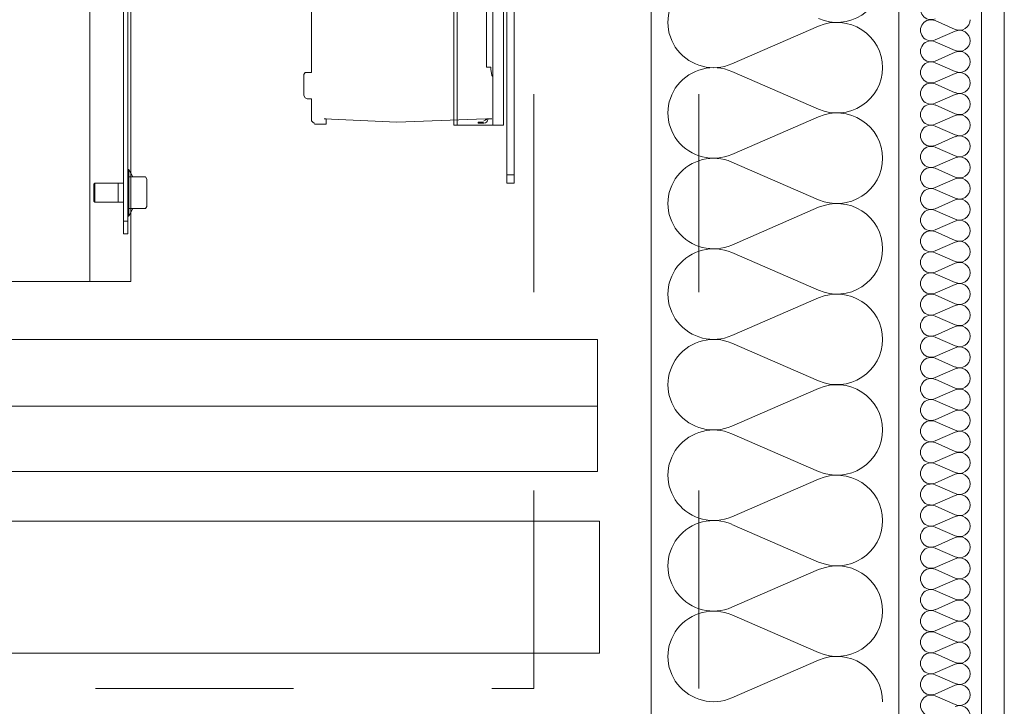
# Model space of a CAD drawing. Header units: millimetres. Extents: x 178516 to 426772, y -178579 to -115871.
# Tile 94 of 256: x 265088 to 265684, y -126210 to -125794. Entities that reach past the tile are written whole.
import ezdxf

# ---------------------------------------------------------------- set-up
doc = ezdxf.new("R2010")
doc.units = ezdxf.units.MM
doc.header["$MEASUREMENT"] = 0
doc.linetypes.add('Przerywana', pattern=[240, 120, -120])
doc.layers.get('0').update_dxf_attribs({"color": 252, "lineweight": 5})
for name, color, linetype, lineweight in [('Nowe_320-W Umeblowanie_Nr_pióra__103', 252, 'Continuous', 5), ('Nowe_320-W Umeblowanie_Nr_pióra__181', 252, 'Continuous', 5), ('Nowe_820-G Rysunki Obrazki_Nr_pióra__1', 252, 'Continuous', 5), ('Nowe_820-G Rysunki Obrazki_Nr_pióra__161', 252, 'Continuous', 5), ('Nowe_820-G Rysunki Obrazki_Nr_pióra__27', 252, 'Continuous', 5), ('Nowe_Nowe_220(1)-A Ściany zewnętrzne_Nr_pióra__103', 252, 'Continuous', 5), ('Nowe_Nowe_220(1)-A Ściany zewnętrzne_Nr_pióra__57', 252, 'Continuous', 5)]:
    doc.layers.add(name, color=color, linetype=linetype, lineweight=lineweight)

# ---------------------------------------------------------------- blocks, each defined once
blk = doc.blocks.new('podkład 20251118')
at = {"layer": 'Nowe_320-W Umeblowanie_Nr_pióra__103', "color": 252, "linetype": 'Continuous', "lineweight": 5}
for p, q in [((265571.76, -125798.42), (265519.24, -125821.24)), ((265519.24, -125825.85), (265571.76, -125848.67)), ((265571.76, -125853.28), (265519.24, -125876.09)), ((265519.24, -125880.7), (265571.76, -125903.52)), ((265571.76, -125908.13), (265519.24, -125930.95)), ((265519.24, -125935.56), (265571.76, -125958.37)), ((265571.76, -125962.98), (265519.24, -125985.8)), ((265519.24, -125990.41), (265571.76, -126013.23)), ((265571.76, -126017.83), (265519.24, -126040.65)), ((265519.24, -126045.26), (265571.76, -126068.08)), ((265571.76, -126072.68), (265519.24, -126095.5)), ((265519.24, -126100.11), (265571.76, -126122.93)), ((265571.76, -126127.54), (265519.24, -126150.36)), ((265519.24, -126154.96), (265571.76, -126177.78)), ((265571.76, -126182.39), (265519.24, -126205.21))]:
    blk.add_line(p, q, dxfattribs=at)
at = {"layer": 'Nowe_320-W Umeblowanie_Nr_pióra__103', "color": 252, "linetype": 'Continuous', "lineweight": 5, "extrusion": (0, 0, -1)}
for centre, major_axis, start_param, end_param in [((265508.15, -125796.12), (-27.65, 0), 4.299595, 8.266775), ((265582.86, -125768.7), (-27.65, 0), 3.141593, 5.125182), ((265582.86, -125823.55), (-27.65, 0), 1.158003, 3.141593), ((265508.15, -125850.97), (-27.65, 0), 4.299595, 8.266775), ((265582.86, -125823.55), (-27.65, 0), 3.141593, 5.125182), ((265582.86, -125878.4), (-27.65, 0), 1.158003, 3.141593), ((265508.15, -125905.82), (27.65, 0), 1.158002, 5.125182), ((265582.86, -125878.4), (-27.65, 0), 3.141593, 5.125182), ((265582.86, -125933.25), (-27.65, 0), 1.158003, 3.141593), ((265508.15, -125960.68), (-27.65, 0), 4.299595, 8.266775), ((265582.86, -125933.25), (-27.65, 0), 3.141593, 5.125182), ((265582.86, -125988.1), (-27.65, 0), 1.158003, 3.141593), ((265508.15, -126015.53), (-27.65, 0), 4.299595, 8.266775), ((265582.86, -125988.1), (-27.65, 0), 3.141593, 5.125182), ((265582.86, -126042.95), (-27.65, 0), 1.158003, 3.141593), ((265508.15, -126070.38), (-27.65, 0), 4.299595, 8.266775), ((265582.86, -126042.96), (-27.65, 0), 3.141593, 5.125182), ((265582.86, -126097.81), (-27.65, 0), 1.158003, 3.141593), ((265508.15, -126125.23), (27.65, 0), 1.158002, 5.125182), ((265582.86, -126097.81), (-27.65, 0), 3.141593, 5.125182), ((265582.86, -126152.66), (-27.65, 0), 1.158003, 3.141593), ((265508.15, -126180.09), (-27.65, 0), 4.299595, 8.266775), ((265582.86, -126152.66), (-27.65, 0), 3.141593, 5.125182), ((265582.86, -126207.51), (-27.65, 0), 1.158003, 3.141593)]:
    blk.add_ellipse(centre, major_axis=major_axis, ratio=0.991967, start_param=start_param, end_param=end_param, dxfattribs=at)
at = {"layer": 'Nowe_320-W Umeblowanie_Nr_pióra__181', "color": 252, "linetype": 'Continuous', "lineweight": 5}
for p, q in [((265642.44, -125795.03), (265654.56, -125800.35)), ((265642.44, -125795.03), (265654.56, -125800.35)), ((265642.44, -125795.03), (265654.56, -125800.35)), ((265654.56, -125801.42), (265642.44, -125806.74)), ((265654.56, -125801.42), (265642.44, -125806.74)), ((265654.56, -125801.42), (265642.44, -125806.74)), ((265642.44, -125807.81), (265654.56, -125813.13)), ((265642.44, -125807.81), (265654.56, -125813.13)), ((265642.44, -125807.81), (265654.56, -125813.13)), ((265654.56, -125814.2), (265642.44, -125819.52)), ((265654.56, -125814.2), (265642.44, -125819.52)), ((265654.56, -125814.2), (265642.44, -125819.52)), ((265642.44, -125820.59), (265654.56, -125825.91)), ((265642.44, -125820.59), (265654.56, -125825.91)), ((265642.44, -125820.59), (265654.56, -125825.91)), ((265654.56, -125826.98), (265642.44, -125832.3)), ((265654.56, -125826.98), (265642.44, -125832.3)), ((265654.56, -125826.98), (265642.44, -125832.3)), ((265642.44, -125833.37), (265654.56, -125838.69)), ((265642.44, -125833.37), (265654.56, -125838.69)), ((265642.44, -125833.37), (265654.56, -125838.69)), ((265654.56, -125839.76), (265642.44, -125845.08)), ((265654.56, -125839.76), (265642.44, -125845.08)), ((265654.56, -125839.76), (265642.44, -125845.08)), ((265642.44, -125846.15), (265654.56, -125851.47)), ((265642.44, -125846.15), (265654.56, -125851.47)), ((265642.44, -125846.15), (265654.56, -125851.47)), ((265654.56, -125852.54), (265642.44, -125857.86)), ((265654.56, -125852.54), (265642.44, -125857.86)), ((265654.56, -125852.54), (265642.44, -125857.86)), ((265642.44, -125858.93), (265654.56, -125864.25)), ((265642.44, -125858.93), (265654.56, -125864.25)), ((265642.44, -125858.93), (265654.56, -125864.25)), ((265654.56, -125865.32), (265642.44, -125870.64)), ((265654.56, -125865.32), (265642.44, -125870.64)), ((265654.56, -125865.32), (265642.44, -125870.64)), ((265642.44, -125871.71), (265654.56, -125877.03)), ((265642.44, -125871.71), (265654.56, -125877.03)), ((265642.44, -125871.71), (265654.56, -125877.03)), ((265654.56, -125878.1), (265642.44, -125883.42)), ((265654.56, -125878.1), (265642.44, -125883.42)), ((265654.56, -125878.1), (265642.44, -125883.42)), ((265642.44, -125884.49), (265654.56, -125889.81)), ((265642.44, -125884.49), (265654.56, -125889.81)), ((265642.44, -125884.49), (265654.56, -125889.81)), ((265654.56, -125890.88), (265642.44, -125896.2)), ((265654.56, -125890.88), (265642.44, -125896.2)), ((265654.56, -125890.88), (265642.44, -125896.2)), ((265642.44, -125897.27), (265654.56, -125902.59)), ((265642.44, -125897.27), (265654.56, -125902.59)), ((265642.44, -125897.27), (265654.56, -125902.59)), ((265654.56, -125903.66), (265642.44, -125908.98)), ((265654.56, -125903.66), (265642.44, -125908.98)), ((265654.56, -125903.66), (265642.44, -125908.98)), ((265642.44, -125910.05), (265654.56, -125915.37)), ((265642.44, -125910.05), (265654.56, -125915.37)), ((265642.44, -125910.05), (265654.56, -125915.37)), ((265654.56, -125916.44), (265642.44, -125921.76)), ((265654.56, -125916.44), (265642.44, -125921.76)), ((265654.56, -125916.44), (265642.44, -125921.76)), ((265642.44, -125922.83), (265654.56, -125928.15)), ((265642.44, -125922.83), (265654.56, -125928.15)), ((265642.44, -125922.83), (265654.56, -125928.15)), ((265654.56, -125929.22), (265642.44, -125934.54)), ((265654.56, -125929.22), (265642.44, -125934.54)), ((265654.56, -125929.22), (265642.44, -125934.54)), ((265642.44, -125935.61), (265654.56, -125940.93)), ((265642.44, -125935.61), (265654.56, -125940.93)), ((265642.44, -125935.61), (265654.56, -125940.93)), ((265654.56, -125942), (265642.44, -125947.32)), ((265654.56, -125942), (265642.44, -125947.32)), ((265654.56, -125942), (265642.44, -125947.32)), ((265642.44, -125948.39), (265654.56, -125953.71)), ((265642.44, -125948.39), (265654.56, -125953.71)), ((265642.44, -125948.39), (265654.56, -125953.71)), ((265654.56, -125954.78), (265642.44, -125960.1)), ((265654.56, -125954.78), (265642.44, -125960.1)), ((265654.56, -125954.78), (265642.44, -125960.1)), ((265642.44, -125961.17), (265654.56, -125966.49)), ((265642.44, -125961.17), (265654.56, -125966.49)), ((265642.44, -125961.17), (265654.56, -125966.49)), ((265654.56, -125967.56), (265642.44, -125972.88)), ((265654.56, -125967.56), (265642.44, -125972.88)), ((265654.56, -125967.56), (265642.44, -125972.88)), ((265642.44, -125973.95), (265654.56, -125979.27)), ((265642.44, -125973.95), (265654.56, -125979.27)), ((265642.44, -125973.95), (265654.56, -125979.27)), ((265654.56, -125980.34), (265642.44, -125985.66)), ((265654.56, -125980.34), (265642.44, -125985.66)), ((265654.56, -125980.34), (265642.44, -125985.66)), ((265642.44, -125986.73), (265654.56, -125992.05)), ((265642.44, -125986.73), (265654.56, -125992.05)), ((265642.44, -125986.73), (265654.56, -125992.05)), ((265654.56, -125993.12), (265642.44, -125998.44)), ((265654.56, -125993.12), (265642.44, -125998.44)), ((265654.56, -125993.12), (265642.44, -125998.44)), ((265642.44, -125999.51), (265654.56, -126004.83)), ((265642.44, -125999.51), (265654.56, -126004.83)), ((265642.44, -125999.51), (265654.56, -126004.83)), ((265654.56, -126005.9), (265642.44, -126011.22)), ((265654.56, -126005.9), (265642.44, -126011.22)), ((265654.56, -126005.9), (265642.44, -126011.22)), ((265642.44, -126012.29), (265654.56, -126017.61)), ((265642.44, -126012.29), (265654.56, -126017.61)), ((265642.44, -126012.29), (265654.56, -126017.61)), ((265654.56, -126018.68), (265642.44, -126024)), ((265654.56, -126018.68), (265642.44, -126024)), ((265654.56, -126018.68), (265642.44, -126024)), ((265642.44, -126025.07), (265654.56, -126030.39)), ((265642.44, -126025.07), (265654.56, -126030.39)), ((265642.44, -126025.07), (265654.56, -126030.39)), ((265654.56, -126031.46), (265642.44, -126036.78)), ((265654.56, -126031.46), (265642.44, -126036.78)), ((265654.56, -126031.46), (265642.44, -126036.78)), ((265642.44, -126037.85), (265654.56, -126043.17)), ((265642.44, -126037.85), (265654.56, -126043.17)), ((265642.44, -126037.85), (265654.56, -126043.17)), ((265654.56, -126044.24), (265642.44, -126049.56)), ((265654.56, -126044.24), (265642.44, -126049.56)), ((265654.56, -126044.24), (265642.44, -126049.56)), ((265642.44, -126050.63), (265654.56, -126055.95)), ((265642.44, -126050.63), (265654.56, -126055.95)), ((265642.44, -126050.63), (265654.56, -126055.95)), ((265654.56, -126057.02), (265642.44, -126062.33)), ((265654.56, -126057.02), (265642.44, -126062.33)), ((265654.56, -126057.02), (265642.44, -126062.33)), ((265642.44, -126063.41), (265654.56, -126068.72)), ((265642.44, -126063.41), (265654.56, -126068.72)), ((265642.44, -126063.41), (265654.56, -126068.72)), ((265654.56, -126069.8), (265642.44, -126075.11)), ((265654.56, -126069.8), (265642.44, -126075.11)), ((265654.56, -126069.8), (265642.44, -126075.11)), ((265642.44, -126076.19), (265654.56, -126081.5)), ((265642.44, -126076.19), (265654.56, -126081.5)), ((265642.44, -126076.19), (265654.56, -126081.5)), ((265654.56, -126082.58), (265642.44, -126087.89)), ((265654.56, -126082.58), (265642.44, -126087.89)), ((265654.56, -126082.58), (265642.44, -126087.89)), ((265642.44, -126088.97), (265654.56, -126094.28)), ((265642.44, -126088.97), (265654.56, -126094.28)), ((265642.44, -126088.97), (265654.56, -126094.28)), ((265654.56, -126095.36), (265642.44, -126100.67)), ((265654.56, -126095.36), (265642.44, -126100.67)), ((265654.56, -126095.36), (265642.44, -126100.67)), ((265642.44, -126101.75), (265654.56, -126107.06)), ((265642.44, -126101.75), (265654.56, -126107.06)), ((265642.44, -126101.75), (265654.56, -126107.06)), ((265654.56, -126108.14), (265642.44, -126113.45)), ((265654.56, -126108.14), (265642.44, -126113.45)), ((265654.56, -126108.14), (265642.44, -126113.45)), ((265642.44, -126114.53), (265654.56, -126119.84)), ((265642.44, -126114.53), (265654.56, -126119.84)), ((265642.44, -126114.53), (265654.56, -126119.84)), ((265654.56, -126120.92), (265642.44, -126126.23)), ((265654.56, -126120.92), (265642.44, -126126.23)), ((265654.56, -126120.92), (265642.44, -126126.23)), ((265642.44, -126127.31), (265654.56, -126132.62)), ((265642.44, -126127.31), (265654.56, -126132.62)), ((265642.44, -126127.31), (265654.56, -126132.62)), ((265654.56, -126133.7), (265642.44, -126139.01)), ((265654.56, -126133.7), (265642.44, -126139.01)), ((265654.56, -126133.7), (265642.44, -126139.01)), ((265642.44, -126140.09), (265654.56, -126145.4)), ((265642.44, -126140.09), (265654.56, -126145.4)), ((265642.44, -126140.09), (265654.56, -126145.4)), ((265654.56, -126146.48), (265642.44, -126151.79)), ((265654.56, -126146.48), (265642.44, -126151.79)), ((265654.56, -126146.48), (265642.44, -126151.79)), ((265642.44, -126152.87), (265654.56, -126158.18)), ((265642.44, -126152.87), (265654.56, -126158.18)), ((265642.44, -126152.87), (265654.56, -126158.18)), ((265654.56, -126159.26), (265642.44, -126164.57)), ((265654.56, -126159.26), (265642.44, -126164.57)), ((265654.56, -126159.26), (265642.44, -126164.57)), ((265642.44, -126165.65), (265654.56, -126170.96)), ((265642.44, -126165.65), (265654.56, -126170.96)), ((265642.44, -126165.65), (265654.56, -126170.96)), ((265654.56, -126172.04), (265642.44, -126177.35)), ((265654.56, -126172.04), (265642.44, -126177.35)), ((265654.56, -126172.04), (265642.44, -126177.35)), ((265642.44, -126178.43), (265654.56, -126183.74)), ((265642.44, -126178.43), (265654.56, -126183.74)), ((265642.44, -126178.43), (265654.56, -126183.74)), ((265654.56, -126184.82), (265642.44, -126190.13)), ((265654.56, -126184.82), (265642.44, -126190.13)), ((265654.56, -126184.82), (265642.44, -126190.13)), ((265642.44, -126191.21), (265654.56, -126196.52)), ((265642.44, -126191.21), (265654.56, -126196.52)), ((265642.44, -126191.21), (265654.56, -126196.52)), ((265654.56, -126197.6), (265642.44, -126202.91)), ((265654.56, -126197.6), (265642.44, -126202.91)), ((265654.56, -126197.6), (265642.44, -126202.91)), ((265642.44, -126203.99), (265654.56, -126209.3)), ((265642.44, -126203.99), (265654.56, -126209.3)), ((265642.44, -126203.99), (265654.56, -126209.3))]:
    blk.add_line(p, q, dxfattribs=at)
at = {"layer": 'Nowe_320-W Umeblowanie_Nr_pióra__181', "color": 252, "linetype": 'Continuous', "lineweight": 5, "extrusion": (0, 0, -1)}
for centre, major_axis, start_param, end_param in [((265639.88, -125788.11), (6.39, 0), 1.158002, 5.125182), ((265639.88, -125788.11), (6.39, 0), 1.158002, 5.125182), ((265639.88, -125788.11), (6.39, 0), 1.158002, 5.125182), ((265639.88, -125800.89), (6.39, 0), 1.158002, 5.125182), ((265639.88, -125800.89), (6.39, 0), 1.158002, 5.125182), ((265639.88, -125800.89), (6.39, 0), 1.158002, 5.125182), ((265657.12, -125794.5), (-6.39, 0), 3.141593, 5.125182), ((265657.12, -125794.5), (-6.39, 0), 3.141593, 5.125182), ((265657.12, -125794.5), (-6.39, 0), 3.141593, 5.125182), ((265657.12, -125807.28), (-6.39, 0), 1.158003, 3.141593), ((265657.12, -125807.28), (-6.39, 0), 1.158003, 3.141593), ((265657.12, -125807.28), (-6.39, 0), 1.158003, 3.141593), ((265639.88, -125813.67), (-6.39, 0), 4.299595, 8.266775), ((265639.88, -125813.67), (-6.39, 0), 4.299595, 8.266775), ((265639.88, -125813.67), (-6.39, 0), 4.299595, 8.266775), ((265657.12, -125807.28), (-6.39, 0), 3.141593, 5.125182), ((265657.12, -125807.28), (-6.39, 0), 3.141593, 5.125182), ((265657.12, -125807.28), (-6.39, 0), 3.141593, 5.125182), ((265657.12, -125820.06), (-6.39, 0), 1.158003, 3.141593), ((265657.12, -125820.06), (-6.39, 0), 1.158003, 3.141593), ((265657.12, -125820.06), (-6.39, 0), 1.158003, 3.141593), ((265639.88, -125826.45), (-6.39, 0), 4.299595, 8.266775), ((265639.88, -125826.45), (-6.39, 0), 4.299595, 8.266775), ((265639.88, -125826.45), (-6.39, 0), 4.299595, 8.266775), ((265657.12, -125820.06), (-6.39, 0), 3.141593, 5.125182), ((265657.12, -125820.06), (-6.39, 0), 3.141593, 5.125182), ((265657.12, -125820.06), (-6.39, 0), 3.141593, 5.125182), ((265657.12, -125832.84), (-6.39, 0), 1.158003, 3.141593), ((265657.12, -125832.84), (-6.39, 0), 1.158003, 3.141593), ((265657.12, -125832.84), (-6.39, 0), 1.158003, 3.141593), ((265639.88, -125839.23), (-6.39, 0), 4.299595, 8.266775), ((265639.88, -125839.23), (-6.39, 0), 4.299595, 8.266775), ((265639.88, -125839.23), (-6.39, 0), 4.299595, 8.266775), ((265657.12, -125832.84), (-6.39, 0), 3.141593, 5.125182), ((265657.12, -125832.84), (-6.39, 0), 3.141593, 5.125182), ((265657.12, -125832.84), (-6.39, 0), 3.141593, 5.125182), ((265657.12, -125845.62), (-6.39, 0), 1.158003, 3.141593), ((265657.12, -125845.62), (-6.39, 0), 1.158003, 3.141593), ((265657.12, -125845.62), (-6.39, 0), 1.158003, 3.141593), ((265639.88, -125852.01), (6.39, 0), 1.158002, 5.125182), ((265639.88, -125852.01), (6.39, 0), 1.158002, 5.125182), ((265639.88, -125852.01), (6.39, 0), 1.158002, 5.125182), ((265657.12, -125845.62), (-6.39, 0), 3.141593, 5.125182), ((265657.12, -125845.62), (-6.39, 0), 3.141593, 5.125182), ((265657.12, -125845.62), (-6.39, 0), 3.141593, 5.125182), ((265657.12, -125858.4), (-6.39, 0), 1.158003, 3.141593), ((265657.12, -125858.4), (-6.39, 0), 1.158003, 3.141593), ((265657.12, -125858.4), (-6.39, 0), 1.158003, 3.141593), ((265639.88, -125864.79), (6.39, 0), 1.158002, 5.125182), ((265639.88, -125864.79), (6.39, 0), 1.158002, 5.125182), ((265639.88, -125864.79), (6.39, 0), 1.158002, 5.125182), ((265657.12, -125858.4), (-6.39, 0), 3.141593, 5.125182), ((265657.12, -125858.4), (-6.39, 0), 3.141593, 5.125182), ((265657.12, -125858.4), (-6.39, 0), 3.141593, 5.125182), ((265657.12, -125871.18), (-6.39, 0), 1.158003, 3.141593), ((265657.12, -125871.18), (-6.39, 0), 1.158003, 3.141593), ((265657.12, -125871.18), (-6.39, 0), 1.158003, 3.141593), ((265639.88, -125877.57), (6.39, 0), 1.158002, 5.125182), ((265639.88, -125877.57), (6.39, 0), 1.158002, 5.125182), ((265639.88, -125877.57), (6.39, 0), 1.158002, 5.125182), ((265657.12, -125871.18), (-6.39, 0), 3.141593, 5.125182), ((265657.12, -125871.18), (-6.39, 0), 3.141593, 5.125182), ((265657.12, -125871.18), (-6.39, 0), 3.141593, 5.125182), ((265657.12, -125883.96), (-6.39, 0), 1.158003, 3.141593), ((265657.12, -125883.96), (-6.39, 0), 1.158003, 3.141593), ((265657.12, -125883.96), (-6.39, 0), 1.158003, 3.141593), ((265639.88, -125890.35), (6.39, 0), 1.158002, 5.125182), ((265639.88, -125890.35), (6.39, 0), 1.158002, 5.125182), ((265639.88, -125890.35), (6.39, 0), 1.158002, 5.125182), ((265657.12, -125883.96), (-6.39, 0), 3.141593, 5.125182), ((265657.12, -125883.96), (-6.39, 0), 3.141593, 5.125182), ((265657.12, -125883.96), (-6.39, 0), 3.141593, 5.125182), ((265657.12, -125896.73), (-6.39, 0), 1.158003, 3.141593), ((265657.12, -125896.73), (-6.39, 0), 1.158003, 3.141593), ((265657.12, -125896.73), (-6.39, 0), 1.158003, 3.141593), ((265639.88, -125903.12), (6.39, 0), 1.158002, 5.125182), ((265639.88, -125903.12), (6.39, 0), 1.158002, 5.125182), ((265639.88, -125903.12), (6.39, 0), 1.158002, 5.125182), ((265657.12, -125896.74), (-6.39, 0), 3.141593, 5.125182), ((265657.12, -125896.74), (-6.39, 0), 3.141593, 5.125182), ((265657.12, -125896.74), (-6.39, 0), 3.141593, 5.125182), ((265657.12, -125909.51), (-6.39, 0), 1.158003, 3.141593), ((265657.12, -125909.51), (-6.39, 0), 1.158003, 3.141593), ((265657.12, -125909.51), (-6.39, 0), 1.158003, 3.141593), ((265639.88, -125915.9), (6.39, 0), 1.158002, 5.125182), ((265639.88, -125915.9), (6.39, 0), 1.158002, 5.125182), ((265639.88, -125915.9), (6.39, 0), 1.158002, 5.125182), ((265657.12, -125909.51), (-6.39, 0), 3.141593, 5.125182), ((265657.12, -125909.51), (-6.39, 0), 3.141593, 5.125182), ((265657.12, -125909.51), (-6.39, 0), 3.141593, 5.125182), ((265657.12, -125922.29), (-6.39, 0), 1.158003, 3.141593), ((265657.12, -125922.29), (-6.39, 0), 1.158003, 3.141593), ((265657.12, -125922.29), (-6.39, 0), 1.158003, 3.141593), ((265639.88, -125928.68), (6.39, 0), 1.158002, 5.125182), ((265639.88, -125928.68), (6.39, 0), 1.158002, 5.125182), ((265639.88, -125928.68), (6.39, 0), 1.158002, 5.125182), ((265657.12, -125922.29), (-6.39, 0), 3.141593, 5.125182), ((265657.12, -125922.29), (-6.39, 0), 3.141593, 5.125182), ((265657.12, -125922.29), (-6.39, 0), 3.141593, 5.125182), ((265657.12, -125935.07), (-6.39, 0), 1.158003, 3.141593), ((265657.12, -125935.07), (-6.39, 0), 1.158003, 3.141593), ((265657.12, -125935.07), (-6.39, 0), 1.158003, 3.141593), ((265639.88, -125941.46), (6.39, 0), 1.158002, 5.125182), ((265639.88, -125941.46), (6.39, 0), 1.158002, 5.125182), ((265639.88, -125941.46), (6.39, 0), 1.158002, 5.125182), ((265657.12, -125935.07), (-6.39, 0), 3.141593, 5.125182), ((265657.12, -125935.07), (-6.39, 0), 3.141593, 5.125182), ((265657.12, -125935.07), (-6.39, 0), 3.141593, 5.125182), ((265657.12, -125947.85), (-6.39, 0), 1.158003, 3.141593), ((265657.12, -125947.85), (-6.39, 0), 1.158003, 3.141593), ((265657.12, -125947.85), (-6.39, 0), 1.158003, 3.141593), ((265639.88, -125954.24), (6.39, 0), 1.158002, 5.125182), ((265639.88, -125954.24), (6.39, 0), 1.158002, 5.125182), ((265639.88, -125954.24), (6.39, 0), 1.158002, 5.125182), ((265657.12, -125947.85), (-6.39, 0), 3.141593, 5.125182), ((265657.12, -125947.85), (-6.39, 0), 3.141593, 5.125182), ((265657.12, -125947.85), (-6.39, 0), 3.141593, 5.125182), ((265657.12, -125960.63), (-6.39, 0), 1.158003, 3.141593), ((265657.12, -125960.63), (-6.39, 0), 1.158003, 3.141593), ((265657.12, -125960.63), (-6.39, 0), 1.158003, 3.141593), ((265639.88, -125967.02), (-6.39, 0), 4.299595, 8.266775), ((265639.88, -125967.02), (-6.39, 0), 4.299595, 8.266775), ((265639.88, -125967.02), (-6.39, 0), 4.299595, 8.266775), ((265657.12, -125960.63), (-6.39, 0), 3.141593, 5.125182), ((265657.12, -125960.63), (-6.39, 0), 3.141593, 5.125182), ((265657.12, -125960.63), (-6.39, 0), 3.141593, 5.125182), ((265657.12, -125973.41), (-6.39, 0), 1.158003, 3.141593), ((265657.12, -125973.41), (-6.39, 0), 1.158003, 3.141593), ((265657.12, -125973.41), (-6.39, 0), 1.158003, 3.141593), ((265639.88, -125979.8), (-6.39, 0), 4.299595, 8.266775), ((265639.88, -125979.8), (-6.39, 0), 4.299595, 8.266775), ((265639.88, -125979.8), (-6.39, 0), 4.299595, 8.266775), ((265657.12, -125973.41), (-6.39, 0), 3.141593, 5.125182), ((265657.12, -125973.41), (-6.39, 0), 3.141593, 5.125182), ((265657.12, -125973.41), (-6.39, 0), 3.141593, 5.125182), ((265657.12, -125986.19), (-6.39, 0), 1.158003, 3.141593), ((265657.12, -125986.19), (-6.39, 0), 1.158003, 3.141593), ((265657.12, -125986.19), (-6.39, 0), 1.158003, 3.141593), ((265639.88, -125992.58), (-6.39, 0), 4.299595, 8.266775), ((265639.88, -125992.58), (-6.39, 0), 4.299595, 8.266775), ((265639.88, -125992.58), (-6.39, 0), 4.299595, 8.266775), ((265657.12, -125986.19), (-6.39, 0), 3.141593, 5.125182), ((265657.12, -125986.19), (-6.39, 0), 3.141593, 5.125182), ((265657.12, -125986.19), (-6.39, 0), 3.141593, 5.125182), ((265657.12, -125998.97), (-6.39, 0), 1.158003, 3.141593), ((265657.12, -125998.97), (-6.39, 0), 1.158003, 3.141593), ((265657.12, -125998.97), (-6.39, 0), 1.158003, 3.141593), ((265639.88, -126005.36), (-6.39, 0), 4.299595, 8.266775), ((265639.88, -126005.36), (-6.39, 0), 4.299595, 8.266775), ((265639.88, -126005.36), (-6.39, 0), 4.299595, 8.266775), ((265657.12, -125998.97), (-6.39, 0), 3.141593, 5.125182), ((265657.12, -125998.97), (-6.39, 0), 3.141593, 5.125182), ((265657.12, -125998.97), (-6.39, 0), 3.141593, 5.125182), ((265657.12, -126011.75), (-6.39, 0), 1.158003, 3.141593), ((265657.12, -126011.75), (-6.39, 0), 1.158003, 3.141593), ((265657.12, -126011.75), (-6.39, 0), 1.158003, 3.141593), ((265639.88, -126018.14), (6.39, 0), 1.158002, 5.125182), ((265639.88, -126018.14), (6.39, 0), 1.158002, 5.125182), ((265639.88, -126018.14), (6.39, 0), 1.158002, 5.125182), ((265657.12, -126011.75), (-6.39, 0), 3.141593, 5.125182), ((265657.12, -126011.75), (-6.39, 0), 3.141593, 5.125182), ((265657.12, -126011.75), (-6.39, 0), 3.141593, 5.125182), ((265657.12, -126024.53), (-6.39, 0), 1.158003, 3.141593), ((265657.12, -126024.53), (-6.39, 0), 1.158003, 3.141593), ((265657.12, -126024.53), (-6.39, 0), 1.158003, 3.141593), ((265639.88, -126030.92), (6.39, 0), 1.158002, 5.125182), ((265639.88, -126030.92), (6.39, 0), 1.158002, 5.125182), ((265639.88, -126030.92), (6.39, 0), 1.158002, 5.125182), ((265657.12, -126024.53), (-6.39, 0), 3.141593, 5.125182), ((265657.12, -126024.53), (-6.39, 0), 3.141593, 5.125182), ((265657.12, -126024.53), (-6.39, 0), 3.141593, 5.125182), ((265657.12, -126037.31), (-6.39, 0), 1.158003, 3.141593), ((265657.12, -126037.31), (-6.39, 0), 1.158003, 3.141593), ((265657.12, -126037.31), (-6.39, 0), 1.158003, 3.141593), ((265639.88, -126043.7), (6.39, 0), 1.158002, 5.125182), ((265639.88, -126043.7), (6.39, 0), 1.158002, 5.125182), ((265639.88, -126043.7), (6.39, 0), 1.158002, 5.125182), ((265657.12, -126037.31), (-6.39, 0), 3.141593, 5.125182), ((265657.12, -126037.31), (-6.39, 0), 3.141593, 5.125182), ((265657.12, -126037.31), (-6.39, 0), 3.141593, 5.125182), ((265657.12, -126050.09), (-6.39, 0), 1.158003, 3.141593), ((265657.12, -126050.09), (-6.39, 0), 1.158003, 3.141593), ((265657.12, -126050.09), (-6.39, 0), 1.158003, 3.141593), ((265639.88, -126056.48), (6.39, 0), 1.158002, 5.125182), ((265639.88, -126056.48), (6.39, 0), 1.158002, 5.125182), ((265639.88, -126056.48), (6.39, 0), 1.158002, 5.125182), ((265657.12, -126050.09), (-6.39, 0), 3.141593, 5.125182), ((265657.12, -126050.09), (-6.39, 0), 3.141593, 5.125182), ((265657.12, -126050.09), (-6.39, 0), 3.141593, 5.125182), ((265657.12, -126062.87), (-6.39, 0), 1.158003, 3.141593), ((265657.12, -126062.87), (-6.39, 0), 1.158003, 3.141593), ((265657.12, -126062.87), (-6.39, 0), 1.158003, 3.141593), ((265639.88, -126069.26), (6.39, 0), 1.158002, 5.125182), ((265639.88, -126069.26), (6.39, 0), 1.158002, 5.125182), ((265639.88, -126069.26), (6.39, 0), 1.158002, 5.125182), ((265657.12, -126062.87), (-6.39, 0), 3.141593, 5.125182), ((265657.12, -126062.87), (-6.39, 0), 3.141593, 5.125182), ((265657.12, -126062.87), (-6.39, 0), 3.141593, 5.125182), ((265657.12, -126075.65), (-6.39, 0), 1.158003, 3.141593), ((265657.12, -126075.65), (-6.39, 0), 1.158003, 3.141593), ((265657.12, -126075.65), (-6.39, 0), 1.158003, 3.141593), ((265639.88, -126082.04), (6.39, 0), 1.158002, 5.125182), ((265639.88, -126082.04), (6.39, 0), 1.158002, 5.125182), ((265639.88, -126082.04), (6.39, 0), 1.158002, 5.125182), ((265657.12, -126075.65), (-6.39, 0), 3.141593, 5.125182), ((265657.12, -126075.65), (-6.39, 0), 3.141593, 5.125182), ((265657.12, -126075.65), (-6.39, 0), 3.141593, 5.125182), ((265657.12, -126088.43), (-6.39, 0), 1.158003, 3.141593), ((265657.12, -126088.43), (-6.39, 0), 1.158003, 3.141593), ((265657.12, -126088.43), (-6.39, 0), 1.158003, 3.141593), ((265639.88, -126094.82), (6.39, 0), 1.158002, 5.125182), ((265639.88, -126094.82), (6.39, 0), 1.158002, 5.125182), ((265639.88, -126094.82), (6.39, 0), 1.158002, 5.125182), ((265657.12, -126088.43), (-6.39, 0), 3.141593, 5.125182), ((265657.12, -126088.43), (-6.39, 0), 3.141593, 5.125182), ((265657.12, -126088.43), (-6.39, 0), 3.141593, 5.125182), ((265657.12, -126101.21), (-6.39, 0), 1.158003, 3.141593), ((265657.12, -126101.21), (-6.39, 0), 1.158003, 3.141593), ((265657.12, -126101.21), (-6.39, 0), 1.158003, 3.141593), ((265639.88, -126107.6), (6.39, 0), 1.158002, 5.125182), ((265639.88, -126107.6), (6.39, 0), 1.158002, 5.125182), ((265639.88, -126107.6), (6.39, 0), 1.158002, 5.125182), ((265657.12, -126101.21), (-6.39, 0), 3.141593, 5.125182), ((265657.12, -126101.21), (-6.39, 0), 3.141593, 5.125182), ((265657.12, -126101.21), (-6.39, 0), 3.141593, 5.125182), ((265657.12, -126113.99), (-6.39, 0), 1.158003, 3.141593), ((265657.12, -126113.99), (-6.39, 0), 1.158003, 3.141593), ((265657.12, -126113.99), (-6.39, 0), 1.158003, 3.141593), ((265639.88, -126120.38), (6.39, 0), 1.158002, 5.125182), ((265639.88, -126120.38), (6.39, 0), 1.158002, 5.125182), ((265639.88, -126120.38), (6.39, 0), 1.158002, 5.125182), ((265657.12, -126113.99), (-6.39, 0), 3.141593, 5.125182), ((265657.12, -126113.99), (-6.39, 0), 3.141593, 5.125182), ((265657.12, -126113.99), (-6.39, 0), 3.141593, 5.125182), ((265657.12, -126126.77), (-6.39, 0), 1.158003, 3.141593), ((265657.12, -126126.77), (-6.39, 0), 1.158003, 3.141593), ((265657.12, -126126.77), (-6.39, 0), 1.158003, 3.141593), ((265639.88, -126133.16), (6.39, 0), 1.158002, 5.125182), ((265639.88, -126133.16), (6.39, 0), 1.158002, 5.125182), ((265639.88, -126133.16), (6.39, 0), 1.158002, 5.125182), ((265657.12, -126126.77), (-6.39, 0), 3.141593, 5.125182), ((265657.12, -126126.77), (-6.39, 0), 3.141593, 5.125182), ((265657.12, -126126.77), (-6.39, 0), 3.141593, 5.125182), ((265657.12, -126139.55), (-6.39, 0), 1.158003, 3.141593), ((265657.12, -126139.55), (-6.39, 0), 1.158003, 3.141593), ((265657.12, -126139.55), (-6.39, 0), 1.158003, 3.141593), ((265639.88, -126145.94), (-6.39, 0), 4.299595, 8.266775), ((265639.88, -126145.94), (-6.39, 0), 4.299595, 8.266775), ((265639.88, -126145.94), (-6.39, 0), 4.299595, 8.266775), ((265657.12, -126139.55), (-6.39, 0), 3.141593, 5.125182), ((265657.12, -126139.55), (-6.39, 0), 3.141593, 5.125182), ((265657.12, -126139.55), (-6.39, 0), 3.141593, 5.125182), ((265657.12, -126152.33), (-6.39, 0), 1.158003, 3.141593), ((265657.12, -126152.33), (-6.39, 0), 1.158003, 3.141593), ((265657.12, -126152.33), (-6.39, 0), 1.158003, 3.141593), ((265639.88, -126158.72), (-6.39, 0), 4.299595, 8.266775), ((265639.88, -126158.72), (-6.39, 0), 4.299595, 8.266775), ((265639.88, -126158.72), (-6.39, 0), 4.299595, 8.266775), ((265657.12, -126152.33), (-6.39, 0), 3.141593, 5.125182), ((265657.12, -126152.33), (-6.39, 0), 3.141593, 5.125182), ((265657.12, -126152.33), (-6.39, 0), 3.141593, 5.125182), ((265657.12, -126165.11), (-6.39, 0), 1.158003, 3.141593), ((265657.12, -126165.11), (-6.39, 0), 1.158003, 3.141593), ((265657.12, -126165.11), (-6.39, 0), 1.158003, 3.141593), ((265639.88, -126171.5), (-6.39, 0), 4.299595, 8.266775), ((265639.88, -126171.5), (-6.39, 0), 4.299595, 8.266775), ((265639.88, -126171.5), (-6.39, 0), 4.299595, 8.266775), ((265657.12, -126165.11), (-6.39, 0), 3.141593, 5.125182), ((265657.12, -126165.11), (-6.39, 0), 3.141593, 5.125182), ((265657.12, -126165.11), (-6.39, 0), 3.141593, 5.125182), ((265657.12, -126177.89), (-6.39, 0), 1.158003, 3.141593), ((265657.12, -126177.89), (-6.39, 0), 1.158003, 3.141593), ((265657.12, -126177.89), (-6.39, 0), 1.158003, 3.141593), ((265639.88, -126184.28), (-6.39, 0), 4.299595, 8.266775), ((265639.88, -126184.28), (-6.39, 0), 4.299595, 8.266775), ((265639.88, -126184.28), (-6.39, 0), 4.299595, 8.266775), ((265657.12, -126177.89), (-6.39, 0), 3.141593, 5.125182), ((265657.12, -126177.89), (-6.39, 0), 3.141593, 5.125182), ((265657.12, -126177.89), (-6.39, 0), 3.141593, 5.125182), ((265657.12, -126190.67), (-6.39, 0), 1.158003, 3.141593), ((265657.12, -126190.67), (-6.39, 0), 1.158003, 3.141593), ((265657.12, -126190.67), (-6.39, 0), 1.158003, 3.141593), ((265639.88, -126197.06), (6.39, 0), 1.158002, 5.125182), ((265639.88, -126197.06), (6.39, 0), 1.158002, 5.125182), ((265639.88, -126197.06), (6.39, 0), 1.158002, 5.125182), ((265657.12, -126190.67), (-6.39, 0), 3.141593, 5.125182), ((265657.12, -126190.67), (-6.39, 0), 3.141593, 5.125182), ((265657.12, -126190.67), (-6.39, 0), 3.141593, 5.125182), ((265657.12, -126203.45), (-6.39, 0), 1.158003, 3.141593), ((265657.12, -126203.45), (-6.39, 0), 1.158003, 3.141593), ((265657.12, -126203.45), (-6.39, 0), 1.158003, 3.141593), ((265639.88, -126209.84), (6.39, 0), 1.158002, 5.125182), ((265639.88, -126209.84), (6.39, 0), 1.158002, 5.125182), ((265639.88, -126209.84), (6.39, 0), 1.158002, 5.125182), ((265657.12, -126203.45), (-6.39, 0), 3.141593, 5.125182), ((265657.12, -126203.45), (-6.39, 0), 3.141593, 5.125182), ((265657.12, -126203.45), (-6.39, 0), 3.141593, 5.125182), ((265657.12, -126216.23), (-6.39, 0), 1.158003, 3.141593), ((265657.12, -126216.23), (-6.39, 0), 1.158003, 3.141593), ((265657.12, -126216.23), (-6.39, 0), 1.158003, 3.141593)]:
    blk.add_ellipse(centre, major_axis=major_axis, ratio=0.99851, start_param=start_param, end_param=end_param, dxfattribs=at)
at = {"layer": 'Nowe_820-G Rysunki Obrazki_Nr_pióra__1', "color": 252, "linetype": 'Continuous', "lineweight": 5}
for p, q in [((265620.45, -126368.45), (265620.45, -124207.75)), ((265470.41, -124287.69), (265470.41, -126218.44))]:
    blk.add_line(p, q, dxfattribs=at)
at = {"layer": 'Nowe_820-G Rysunki Obrazki_Nr_pióra__161', "color": 252, "linetype": 'Continuous', "lineweight": 5}
for p, q in [((265130.18, -125953.04), (265130.18, -124553.1)), ((265155.12, -125953.04), (265155.12, -124553.1)), ((265150.65, -125420.94), (265150.65, -125924.26)), ((265153.2, -125420.94), (265153.2, -125924.26)), ((265387.27, -125447.16), (265387.27, -125893.56)), ((265382.8, -125893.56), (265382.8, -125452.28)), ((265350.82, -125458.04), (265350.82, -125858.39)), ((265352.74, -125858.39), (265352.74, -125458.04)), ((265374.48, -125858.39), (265374.48, -125458.04)), ((265380.88, -125858.39), (265380.88, -125458.04)), ((265370.65, -125608.33), (265370.65, -125823.21)), ((265264.48, -125826.41), (265264.48, -125699.14)), ((265372.56, -125823.21), (265370.65, -125823.21)), ((265373.2, -125823.21), (265372.56, -125823.21)), ((265373.2, -125824.49), (265373.2, -125823.21)), ((265373.84, -125828.33), (265373.2, -125824.49)), ((265260.01, -125827.69), (265260.65, -125826.41)), ((265260.01, -125830.25), (265260.01, -125827.69)), ((265260.01, -125830.25), (265260.01, -125837.92)), ((265260.65, -125826.41), (265261.92, -125826.41)), ((265261.92, -125826.41), (265264.48, -125826.41)), ((265373.84, -125828.33), (265374.48, -125828.97)), ((265374.48, -125828.97), (265374.48, -125832.8)), ((265260.01, -125840.48), (265260.01, -125837.92)), ((265374.48, -125853.91), (265374.48, -125832.8)), ((265260.65, -125841.76), (265260.01, -125840.48)), ((265261.92, -125842.4), (265260.65, -125841.76)), ((265264.48, -125842.4), (265261.92, -125842.4)), ((265264.48, -125855.19), (265264.48, -125842.4)), ((265316.29, -125856.47), (265272.16, -125854.55)), ((265272.16, -125854.55), (265273.44, -125854.55)), ((265273.44, -125857.75), (265273.44, -125854.55)), ((265316.29, -125856.47), (265370.01, -125854.55)), ((265370.01, -125855.19), (265370.01, -125854.55)), ((265373.84, -125854.55), (265370.65, -125854.55)), ((265370.65, -125854.55), (265370.65, -125855.19)), ((265273.44, -125857.75), (265266.4, -125857.75)), ((265350.82, -125858.39), (265380.88, -125858.39)), ((265368.73, -125856.47), (265365.53, -125856.47)), ((265365.53, -125856.47), (265365.53, -125857.11)), ((265368.73, -125857.11), (265365.53, -125857.11)), ((265153.84, -125885.25), (265153.2, -125885.25)), ((265153.84, -125885.25), (265153.84, -125913.39)), ((265156.4, -125889.72), (265153.84, -125885.25)), ((265153.84, -125889.72), (265164.08, -125889.72)), ((265164.72, -125891), (265164.08, -125889.72)), ((265164.72, -125891), (265164.72, -125907.63)), ((265387.27, -125888.44), (265382.8, -125888.44)), ((265133.38, -125893.56), (265132.74, -125894.2)), ((265132.74, -125904.43), (265132.74, -125894.2)), ((265132.74, -125894.2), (265132.74, -125904.43)), ((265133.38, -125893.56), (265133.38, -125905.07)), ((265150.65, -125893.56), (265133.38, -125893.56)), ((265147.45, -125905.07), (265147.45, -125893.56)), ((265147.45, -125893.56), (265147.45, -125905.07)), ((265387.27, -125893.56), (265382.8, -125893.56)), ((265130.18, -125953.04), (265130.18, -125900.6)), ((265133.38, -125905.07), (265132.74, -125904.43)), ((265150.65, -125905.07), (265133.38, -125905.07)), ((265156.4, -125908.91), (265153.84, -125913.39)), ((265153.84, -125908.91), (265164.08, -125908.91)), ((265164.72, -125907.63), (265164.08, -125908.91)), ((265153.84, -125913.39), (265153.2, -125913.39)), ((265150.65, -125916.58), (265153.2, -125916.58)), ((265150.65, -125924.26), (265153.2, -125924.26)), ((265155.12, -125953.04), (264950.47, -125953.04)), ((264005.24, -125988.21), (265437.8, -125988.21)), ((265437.8, -125988.21), (265437.8, -126068.15)), ((264005.24, -126028.5), (265437.8, -126028.5)), ((265437.8, -126068.15), (264005.24, -126068.15)), ((263909.95, -126098.21), (265439.08, -126098.21)), ((265439.08, -126098.21), (265439.08, -126178.15)), ((265439.08, -126178.15), (263909.95, -126178.15))]:
    blk.add_line(p, q, dxfattribs=at)
for centre, radius, start, end in [((265266.72, -125854.87), 2.24, 179.97203, 267.94471), ((265369.05, -125854.87), 2.24, 270, 360), ((265369.05, -125854.87), 0.96, 270.04635, 359.95365)]:
    blk.add_arc(centre, radius, start, end, dxfattribs=at)
at = {"layer": 'Nowe_820-G Rysunki Obrazki_Nr_pióra__27', "color": 252, "linetype": 'Continuous', "lineweight": 5}
blk.add_line((265670.45, -122234), (265670.45, -126418.45), dxfattribs=at)
at = {"layer": 'Nowe_Nowe_220(1)-A Ściany zewnętrzne_Nr_pióra__103', "color": 252, "linetype": 'Przerywana', "lineweight": 5}
for p, q in [((265399.23, -126199.52), (265399.23, -123884.52)), ((265499.25, -126199.52), (265499.25, -124018.09)), ((256973.73, -126199.52), (265399.23, -126199.52))]:
    blk.add_line(p, q, dxfattribs=at)
at = {"layer": 'Nowe_Nowe_220(1)-A Ściany zewnętrzne_Nr_pióra__57', "color": 252, "linetype": 'Continuous', "lineweight": 5}
blk.add_line((265684.25, -124259.52), (265684.25, -126438.45), dxfattribs=at)

msp = doc.modelspace()

# ---------------------------------------------------------------- block references
msp.add_blockref('podkład 20251118', (0, 0))

doc.saveas('drawing.dxf')
